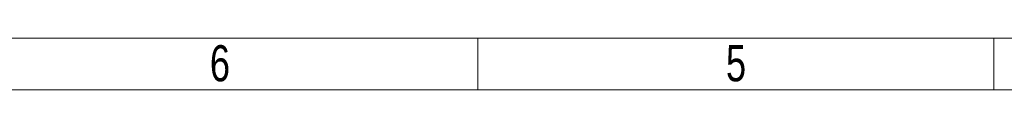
# Model space of a CAD drawing. Header units: millimetres. Extents: x 0 to 594, y 0 to 424.
# Tile 2 of 13: x 303 to 402, y 0 to 5. Entities that reach past the tile are written whole.
import ezdxf

# ---------------------------------------------------------------- set-up
doc = ezdxf.new("R2010")
doc.units = ezdxf.units.MM
doc.header["$LTSCALE"] = 0.25
doc.styles.add('SLDTEXTSTYLE3', font='TXT', dxfattribs={"width": 0.75})

# ---------------------------------------------------------------- blocks, each defined once
blk = doc.blocks.new('cajetin')
at = {"color": 7, "linetype": 'Continuous', "lineweight": 18}
for p, q in [((853.5, 7.5), (7.5, 7.5)), ((505.5, 7.5), (505.5, 0)), ((580.5, 7.5), (580.5, 0)), ((861, 0), (0, 0))]:
    blk.add_line(p, q, dxfattribs=at)
at = {"color": 7, "linetype": 'Continuous', "lineweight": 0, "char_height": 5.25, "attachment_point": 2, "style": 'SLDTEXTSTYLE3'}
for s, insert in [('6', (468.01, 6.49)), ('5', (543.01, 6.49))]:
    blk.add_mtext(s, dxfattribs=dict(at, insert=insert))

msp = doc.modelspace()

# ---------------------------------------------------------------- block references
at = {"xscale": 0.689895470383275, "yscale": 0.689895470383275, "zscale": 0.689895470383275}
msp.add_blockref('cajetin', (0, 0), dxfattribs=at)

doc.saveas('drawing.dxf')
